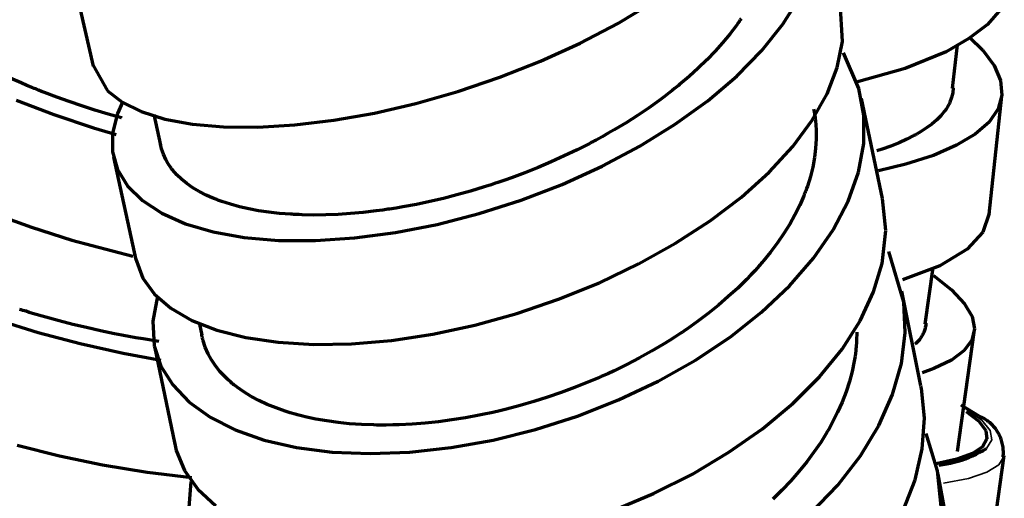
# Model space of a CAD drawing. Header units: millimetres. Extents: x 76 to 932, y 218 to 766.
# Tile 18 of 98: x 100 to 140, y 454 to 474. Entities that reach past the tile are written whole.
import ezdxf

# ---------------------------------------------------------------- set-up
doc = ezdxf.new("R2010")
doc.units = ezdxf.units.MM
doc.layers.add('Livello 1', color=18, linetype='Continuous', true_color=0x000000)

msp = doc.modelspace()

# ---------------------------------------------------------------- linework, layer by layer
at = {"layer": 'Livello 1', "color": 18, "lineweight": 70, "true_color": 0x000000}
for p, q in [((101.661, 476.433), (102.666, 472.038)), ((124.205, 473.795), (125.649, 474.662)), ((130.981, 473.763), (131.656, 474.857)), ((133.422, 473.05), (133.333, 474.662)), ((139.927, 474.377), (139.371, 473.756)), ((122.659, 472.987), (124.205, 473.795)), ((129.135, 473.805), (129.07, 473.714)), ((129.198, 473.893), (129.135, 473.805)), ((129.23, 473.939), (129.198, 473.893)), ((129.261, 473.985), (129.23, 473.939)), ((130.12, 472.687), (130.981, 473.763)), ((139.371, 473.756), (138.616, 473.174)), ((128.797, 473.354), (128.504, 473.001)), ((128.936, 473.534), (128.797, 473.354)), ((129.07, 473.714), (128.936, 473.534)), ((121.033, 472.246), (122.659, 472.987)), ((128.504, 473.001), (128.191, 472.652)), ((133.21, 471.988), (133.422, 473.05)), ((138.616, 473.174), (137.674, 472.634)), ((137.946, 471.138), (138.142, 472.916)), ((138.641, 473.23), (139.19, 472.694)), ((128.191, 472.652), (127.858, 472.302)), ((129.086, 471.632), (130.12, 472.687)), ((134.099, 471.121), (133.468, 472.581)), ((137.674, 472.634), (135.994, 471.946)), ((139.19, 472.694), (139.656, 472.063)), ((119.352, 471.583), (121.033, 472.246)), ((127.858, 472.302), (127.505, 471.96)), ((102.654, 472.091), (103.246, 471.025)), ((127.505, 471.96), (127.132, 471.622)), ((132.796, 470.905), (133.21, 471.988)), ((135.994, 471.946), (133.995, 471.378)), ((139.656, 472.063), (139.917, 471.445)), ((99.711, 471.35), (99.256, 471.547)), ((99.945, 471.248), (99.711, 471.35)), ((117.638, 471.001), (119.352, 471.583)), ((127.132, 471.622), (126.738, 471.283)), ((127.895, 470.62), (129.086, 471.632)), ((139.917, 471.445), (139.969, 470.852)), ((100.184, 471.152), (99.945, 471.248)), ((100.244, 471.128), (100.184, 471.152)), ((100.305, 471.103), (100.244, 471.128)), ((100.365, 471.078), (100.305, 471.103)), ((100.426, 471.054), (100.365, 471.078)), ((100.549, 471.004), (100.426, 471.054)), ((100.672, 470.955), (100.549, 471.004)), ((101.172, 470.768), (100.672, 470.955)), ((103.246, 471.025), (103.848, 470.56)), ((115.915, 470.51), (117.638, 471.001)), ((126.326, 470.955), (126.115, 470.793)), ((126.431, 471.036), (126.326, 470.955)), ((126.534, 471.117), (126.431, 471.036)), ((126.585, 471.159), (126.534, 471.117)), ((126.637, 471.202), (126.585, 471.159)), ((126.687, 471.244), (126.637, 471.202)), ((126.738, 471.283), (126.687, 471.244)), ((132.186, 469.819), (132.796, 470.905)), ((134.303, 470.009), (134.099, 471.121)), ((137.953, 470.944), (137.906, 470.75)), ((137.974, 471.149), (137.953, 470.944)), ((99.497, 470.648), (101.045, 470.052)), ((101.681, 470.584), (101.172, 470.768)), ((102.202, 470.408), (101.681, 470.584)), ((103.874, 470.567), (103.666, 470.098)), ((103.848, 470.56), (104.639, 470.172)), ((114.209, 470.115), (115.915, 470.51)), ((125.9, 470.63), (125.46, 470.32)), ((126.115, 470.793), (125.9, 470.63)), ((126.562, 469.657), (127.895, 470.62)), ((135.071, 466.612), (134.198, 470.718)), ((137.812, 470.51), (137.788, 470.464)), ((137.834, 470.556), (137.812, 470.51)), ((137.906, 470.75), (137.834, 470.556)), ((139.442, 465.967), (139.966, 470.821)), ((139.969, 470.852), (139.81, 470.281)), ((102.732, 470.239), (102.202, 470.408)), ((103.273, 470.073), (102.732, 470.239)), ((103.666, 470.098), (103.46, 469.29)), ((104.639, 470.172), (105.607, 469.868)), ((112.543, 469.819), (114.209, 470.115)), ((125.46, 470.32), (125.006, 470.013)), ((132.24, 470.277), (132.259, 470.175)), ((132.259, 470.175), (132.275, 470.083)), ((132.275, 470.083), (132.289, 469.992)), ((137.612, 470.186), (137.463, 470.006)), ((137.676, 470.277), (137.612, 470.186)), ((137.735, 470.369), (137.676, 470.277)), ((137.762, 470.415), (137.735, 470.369)), ((137.788, 470.464), (137.762, 470.415)), ((139.81, 470.281), (139.442, 469.745)), ((101.045, 470.052), (102.683, 469.508)), ((103.824, 469.914), (103.273, 470.073)), ((103.842, 469.911), (103.824, 469.914)), ((105.159, 470.052), (105.43, 468.799)), ((105.607, 469.868), (106.739, 469.657)), ((110.94, 469.625), (112.543, 469.819)), ((124.538, 469.713), (124.056, 469.424)), ((125.006, 470.013), (124.538, 469.713)), ((131.388, 468.743), (132.186, 469.819)), ((132.289, 469.992), (132.296, 469.946)), ((132.296, 469.946), (132.302, 469.896)), ((132.302, 469.896), (132.308, 469.851)), ((132.308, 469.851), (132.313, 469.805)), ((132.313, 469.805), (132.33, 469.614)), ((134.297, 468.859), (134.303, 470.009)), ((137.291, 469.833), (137.094, 469.664)), ((137.463, 470.006), (137.291, 469.833)), ((139.442, 469.745), (138.872, 469.244)), ((102.683, 469.508), (103.609, 469.233)), ((103.46, 469.29), (103.46, 468.517)), ((106.739, 469.657), (108.018, 469.544)), ((108.018, 469.544), (109.425, 469.533)), ((109.425, 469.533), (110.94, 469.625)), ((123.809, 469.283), (123.56, 469.142)), ((124.056, 469.424), (123.809, 469.283)), ((125.108, 468.757), (126.562, 469.657)), ((132.33, 469.614), (132.342, 469.427)), ((132.342, 469.427), (132.345, 469.05)), ((136.562, 469.304), (136.495, 469.265)), ((136.627, 469.343), (136.562, 469.304)), ((136.753, 469.42), (136.627, 469.343)), ((136.873, 469.501), (136.753, 469.42)), ((137.094, 469.664), (136.873, 469.501)), ((123.05, 468.866), (122.53, 468.605)), ((123.114, 468.902), (123.05, 468.866)), ((123.178, 468.937), (123.114, 468.902)), ((123.242, 468.969), (123.178, 468.937)), ((123.306, 469.004), (123.242, 468.969)), ((123.433, 469.075), (123.306, 469.004)), ((123.56, 469.142), (123.433, 469.075)), ((132.345, 469.05), (132.323, 468.665)), ((135.749, 468.898), (135.414, 468.761)), ((136.063, 469.039), (135.749, 468.898)), ((136.356, 469.187), (136.063, 469.039)), ((136.391, 469.205), (136.356, 469.187)), ((136.426, 469.226), (136.391, 469.205)), ((136.461, 469.244), (136.426, 469.226)), ((136.495, 469.265), (136.461, 469.244)), ((138.872, 469.244), (138.106, 468.789)), ((103.46, 468.517), (103.667, 467.79)), ((105.472, 468.651), (105.43, 468.842)), ((105.547, 468.422), (105.472, 468.651)), ((122.53, 468.605), (122.004, 468.351)), ((123.553, 467.928), (125.108, 468.757)), ((130.412, 467.685), (131.388, 468.743)), ((132.323, 468.665), (132.276, 468.284)), ((134.083, 467.685), (134.297, 468.859)), ((135.059, 468.634), (134.839, 468.559)), ((135.414, 468.761), (135.059, 468.634)), ((138.106, 468.789), (137.155, 468.376)), ((103.498, 468.302), (104.422, 464.09)), ((105.646, 468.203), (105.547, 468.422)), ((105.705, 468.094), (105.646, 468.203)), ((105.771, 467.988), (105.705, 468.094)), ((121.472, 468.111), (120.934, 467.882)), ((122.004, 468.351), (121.472, 468.111)), ((132.276, 468.284), (132.204, 467.896)), ((137.155, 468.376), (136.031, 468.016)), ((103.667, 467.79), (104.077, 467.12)), ((105.805, 467.935), (105.771, 467.988)), ((105.842, 467.886), (105.805, 467.935)), ((105.861, 467.857), (105.842, 467.886)), ((105.881, 467.833), (105.861, 467.857)), ((105.9, 467.808), (105.881, 467.833)), ((105.92, 467.78), (105.9, 467.808)), ((106.094, 467.582), (105.92, 467.78)), ((120.389, 467.663), (119.838, 467.459)), ((120.934, 467.882), (120.389, 467.663)), ((121.919, 467.187), (123.553, 467.928)), ((129.275, 466.661), (130.412, 467.685)), ((132.204, 467.896), (132.107, 467.508)), ((133.664, 466.499), (134.083, 467.685)), ((136.031, 468.016), (134.906, 467.737)), ((106.292, 467.395), (106.094, 467.582)), ((106.511, 467.219), (106.292, 467.395)), ((119.281, 467.261), (119.14, 467.215)), ((119.56, 467.36), (119.281, 467.261)), ((119.838, 467.459), (119.56, 467.36)), ((132.107, 467.508), (131.985, 467.117)), ((104.077, 467.12), (104.683, 466.52)), ((106.754, 467.05), (106.511, 467.219)), ((107.018, 466.891), (106.754, 467.05)), ((107.305, 466.743), (107.018, 466.891)), ((118.157, 466.908), (117.597, 466.753)), ((118.718, 467.078), (118.157, 466.908)), ((118.859, 467.124), (118.718, 467.078)), ((119, 467.17), (118.859, 467.124)), ((119.14, 467.215), (119, 467.17)), ((120.23, 466.538), (121.919, 467.187)), ((131.896, 466.87), (131.877, 466.82)), ((131.915, 466.919), (131.896, 466.87)), ((131.951, 467.018), (131.915, 466.919)), ((131.985, 467.117), (131.951, 467.018)), ((104.683, 466.52), (105.478, 466.002)), ((107.458, 466.676), (107.305, 466.743)), ((107.616, 466.609), (107.458, 466.676)), ((107.656, 466.591), (107.616, 466.609)), ((107.696, 466.573), (107.656, 466.591)), ((107.738, 466.559), (107.696, 466.573)), ((107.779, 466.542), (107.738, 466.559)), ((107.863, 466.513), (107.779, 466.542)), ((107.948, 466.482), (107.863, 466.513)), ((108.299, 466.369), (107.948, 466.482)), ((116.484, 466.478), (115.931, 466.365)), ((117.04, 466.609), (116.484, 466.478)), ((117.597, 466.753), (117.04, 466.609)), ((118.509, 465.988), (120.23, 466.538)), ((127.99, 465.684), (129.275, 466.661)), ((131.755, 466.524), (131.667, 466.33)), ((131.838, 466.721), (131.755, 466.524)), ((131.858, 466.771), (131.838, 466.721)), ((131.877, 466.82), (131.858, 466.771)), ((133.046, 465.317), (133.664, 466.499)), ((135.204, 465.293), (135.073, 466.598)), ((108.667, 466.27), (108.299, 466.369)), ((109.053, 466.182), (108.667, 466.27)), ((109.456, 466.104), (109.053, 466.182)), ((109.877, 466.044), (109.456, 466.104)), ((110.315, 465.995), (109.877, 466.044)), ((114.288, 466.094), (113.754, 466.034)), ((114.422, 466.111), (114.288, 466.094)), ((114.558, 466.132), (114.422, 466.111)), ((114.626, 466.139), (114.558, 466.132)), ((114.694, 466.15), (114.626, 466.139)), ((114.763, 466.161), (114.694, 466.15)), ((114.831, 466.171), (114.763, 466.161)), ((115.105, 466.213), (114.831, 466.171)), ((115.38, 466.259), (115.105, 466.213)), ((115.931, 466.365), (115.38, 466.259)), ((131.667, 466.33), (131.473, 465.938)), ((98.551, 466.002), (100.129, 465.423)), ((105.478, 466.002), (106.45, 465.571)), ((110.541, 465.974), (110.315, 465.995)), ((110.771, 465.959), (110.541, 465.974)), ((110.829, 465.956), (110.771, 465.959)), ((110.888, 465.952), (110.829, 465.956)), ((110.946, 465.949), (110.888, 465.952)), ((111.005, 465.945), (110.946, 465.949)), ((111.123, 465.942), (111.005, 465.945)), ((111.242, 465.935), (111.123, 465.942)), ((111.723, 465.928), (111.242, 465.935)), ((112.215, 465.935), (111.723, 465.928)), ((112.718, 465.952), (112.215, 465.935)), ((113.231, 465.988), (112.718, 465.952)), ((113.754, 466.034), (113.231, 465.988)), ((116.78, 465.543), (118.509, 465.988)), ((126.576, 464.767), (127.99, 465.684)), ((131.473, 465.938), (131.256, 465.55)), ((139.444, 465.991), (139.18, 465.229)), ((100.129, 465.423), (101.791, 464.898)), ((106.45, 465.571), (107.584, 465.236)), ((107.584, 465.236), (108.865, 465.007)), ((115.069, 465.208), (116.78, 465.543)), ((131.256, 465.55), (131.017, 465.166)), ((132.239, 464.157), (133.046, 465.317)), ((135.053, 463.942), (135.204, 465.293)), ((139.18, 465.229), (138.542, 464.531)), ((101.791, 464.898), (104.294, 464.241)), ((108.865, 465.007), (110.274, 464.887)), ((110.274, 464.887), (111.793, 464.88)), ((111.793, 464.88), (113.398, 464.986)), ((113.398, 464.986), (115.069, 465.208)), ((131.017, 465.166), (130.755, 464.785)), ((125.054, 463.917), (126.576, 464.767)), ((130.755, 464.785), (130.471, 464.404)), ((135.937, 462.347), (135.33, 464.428)), ((138.542, 464.531), (137.42, 463.843)), ((104.408, 464.157), (104.702, 463.338)), ((130.164, 464.026), (130.124, 463.98)), ((130.471, 464.404), (130.164, 464.026)), ((131.254, 463.024), (132.239, 464.157)), ((123.445, 463.148), (125.054, 463.917)), ((129.835, 463.652), (129.663, 463.469)), ((129.919, 463.744), (129.835, 463.652)), ((130.002, 463.839), (129.919, 463.744)), ((130.043, 463.885), (130.002, 463.839)), ((130.084, 463.931), (130.043, 463.885)), ((130.124, 463.98), (130.084, 463.931)), ((134.7, 462.767), (135.053, 463.942)), ((137.42, 463.843), (135.893, 463.261)), ((136.816, 461.447), (137.152, 463.776)), ((104.702, 463.338), (105.179, 462.682)), ((129.487, 463.285), (129.122, 462.926)), ((129.663, 463.469), (129.487, 463.285)), ((137.165, 463.441), (137.906, 462.855)), ((121.771, 462.47), (123.445, 463.148)), ((129.122, 462.926), (128.738, 462.576)), ((130.106, 461.941), (131.254, 463.024)), ((137.906, 462.855), (138.439, 462.287)), ((105.306, 462.601), (105.107, 461.564)), ((105.179, 462.682), (105.852, 462.1)), ((120.057, 461.885), (121.771, 462.47)), ((128.738, 462.576), (128.337, 462.231)), ((134.148, 461.589), (134.7, 462.767)), ((136.643, 458.907), (135.862, 462.799)), ((99.706, 462.033), (99.639, 462.054)), ((99.773, 462.012), (99.706, 462.033)), ((99.84, 461.991), (99.773, 462.012)), ((105.852, 462.1), (106.71, 461.603)), ((128.337, 462.231), (127.919, 461.892)), ((135.994, 461.105), (135.937, 462.347)), ((138.439, 462.287), (138.746, 461.758)), ((98.742, 461.624), (100.403, 461.109)), ((99.908, 461.973), (99.84, 461.991)), ((100.043, 461.931), (99.908, 461.973)), ((100.178, 461.888), (100.043, 461.931)), ((100.724, 461.733), (100.178, 461.888)), ((101.275, 461.582), (100.724, 461.733)), ((106.71, 461.603), (107.742, 461.2)), ((118.325, 461.409), (120.057, 461.885)), ((127.919, 461.892), (127.483, 461.564)), ((128.81, 460.918), (130.106, 461.941)), ((138.746, 461.758), (138.846, 461.26)), ((101.833, 461.437), (101.275, 461.582)), ((102.397, 461.303), (101.833, 461.437)), ((102.967, 461.172), (102.397, 461.303)), ((105.107, 461.564), (105.171, 460.562)), ((107.03, 461.447), (107.125, 460.989)), ((107.742, 461.2), (108.933, 460.897)), ((116.601, 461.038), (118.325, 461.409)), ((126.971, 461.2), (126.913, 461.162)), ((127.029, 461.243), (126.971, 461.2)), ((127.483, 461.564), (127.029, 461.243)), ((133.405, 460.424), (134.148, 461.589)), ((136.802, 461.226), (136.789, 461.185)), ((136.814, 461.268), (136.802, 461.226)), ((136.825, 461.311), (136.814, 461.268)), ((136.834, 461.353), (136.825, 461.311)), ((136.842, 461.396), (136.834, 461.353)), ((136.848, 461.439), (136.842, 461.396)), ((136.852, 461.483), (136.848, 461.439)), ((138.846, 461.26), (138.737, 460.791)), ((100.403, 461.109), (102.126, 460.647)), ((103.544, 461.052), (102.967, 461.172)), ((103.689, 461.024), (103.544, 461.052)), ((103.835, 460.996), (103.689, 461.024)), ((103.908, 460.982), (103.835, 460.996)), ((103.981, 460.968), (103.908, 460.982)), ((104.054, 460.954), (103.981, 460.968)), ((104.127, 460.939), (104.054, 460.954)), ((104.418, 460.887), (104.127, 460.939)), ((104.71, 460.837), (104.418, 460.887)), ((105.36, 460.731), (104.71, 460.837)), ((107.145, 460.901), (107.121, 461.01)), ((107.153, 460.865), (107.145, 460.901)), ((107.161, 460.83), (107.153, 460.865)), ((107.17, 460.795), (107.161, 460.83)), ((107.18, 460.763), (107.17, 460.795)), ((108.933, 460.897), (110.265, 460.7)), ((114.91, 460.781), (116.601, 461.038)), ((126.56, 460.929), (126.321, 460.777)), ((126.678, 461.006), (126.56, 460.929)), ((126.796, 461.084), (126.678, 461.006)), ((126.854, 461.123), (126.796, 461.084)), ((126.913, 461.162), (126.854, 461.123)), ((127.385, 459.973), (128.81, 460.918)), ((134.014, 461.123), (134.003, 460.767)), ((135.842, 459.835), (135.994, 461.105)), ((136.58, 460.805), (136.552, 460.771)), ((136.607, 460.839), (136.58, 460.805)), ((136.632, 460.874), (136.607, 460.839)), ((136.656, 460.911), (136.632, 460.874)), ((136.679, 460.948), (136.656, 460.911)), ((136.701, 460.986), (136.679, 460.948)), ((136.721, 461.024), (136.701, 460.986)), ((136.74, 461.064), (136.721, 461.024)), ((136.758, 461.103), (136.74, 461.064)), ((136.774, 461.144), (136.758, 461.103)), ((136.789, 461.185), (136.774, 461.144)), ((138.15, 456.216), (138.836, 461.116)), ((138.737, 460.791), (138.419, 460.361)), ((102.126, 460.647), (103.89, 460.255)), ((105.171, 460.562), (105.448, 459.726)), ((105.177, 460.534), (106.011, 456.519)), ((107.268, 460.495), (107.18, 460.763)), ((107.382, 460.234), (107.268, 460.495)), ((110.265, 460.7), (111.719, 460.611)), ((111.719, 460.611), (113.275, 460.64)), ((113.275, 460.64), (114.91, 460.781)), ((126.08, 460.625), (125.589, 460.336)), ((126.321, 460.777), (126.08, 460.625)), ((132.479, 459.285), (133.405, 460.424)), ((133.972, 460.4), (133.966, 460.347)), ((133.978, 460.453), (133.972, 460.4)), ((133.983, 460.506), (133.978, 460.453)), ((133.988, 460.558), (133.983, 460.506)), ((133.996, 460.661), (133.988, 460.558)), ((134.003, 460.767), (133.996, 460.661)), ((136.43, 460.647), (136.397, 460.618)), ((136.462, 460.676), (136.43, 460.647)), ((136.493, 460.707), (136.462, 460.676)), ((136.523, 460.738), (136.493, 460.707)), ((136.552, 460.771), (136.523, 460.738)), ((103.89, 460.255), (105.441, 459.973)), ((107.52, 459.983), (107.382, 460.234)), ((107.682, 459.74), (107.52, 459.983)), ((125.087, 460.057), (124.574, 459.789)), ((125.589, 460.336), (125.087, 460.057)), ((133.938, 460.135), (133.904, 459.923)), ((133.966, 460.347), (133.938, 460.135)), ((138.419, 460.361), (137.898, 459.969)), ((105.448, 459.726), (105.928, 458.95)), ((107.867, 459.507), (107.682, 459.74)), ((124.574, 459.789), (124.051, 459.535)), ((125.852, 459.109), (127.385, 459.973)), ((133.904, 459.923), (133.817, 459.504)), ((135.484, 458.558), (135.842, 459.835)), ((137.179, 459.62), (136.702, 459.447)), ((137.898, 459.969), (137.179, 459.62)), ((108.077, 459.281), (107.867, 459.507)), ((108.192, 459.172), (108.077, 459.281)), ((108.312, 459.066), (108.192, 459.172)), ((123.246, 459.172), (123.178, 459.144)), ((123.382, 459.232), (123.246, 459.172)), ((123.517, 459.292), (123.382, 459.232)), ((123.785, 459.412), (123.517, 459.292)), ((124.051, 459.535), (123.785, 459.412)), ((131.386, 458.191), (132.479, 459.285)), ((133.817, 459.504), (133.706, 459.087)), ((105.928, 458.95), (106.601, 458.248)), ((108.343, 459.038), (108.312, 459.066)), ((108.374, 459.013), (108.343, 459.038)), ((108.406, 458.985), (108.374, 459.013)), ((108.438, 458.96), (108.406, 458.985)), ((108.504, 458.907), (108.438, 458.96)), ((108.571, 458.858), (108.504, 458.907)), ((108.85, 458.664), (108.571, 458.858)), ((122.423, 458.84), (121.871, 458.636)), ((122.973, 459.059), (122.423, 458.84)), ((123.041, 459.087), (122.973, 459.059)), ((123.11, 459.116), (123.041, 459.087)), ((123.178, 459.144), (123.11, 459.116)), ((124.234, 458.339), (125.852, 459.109)), ((133.706, 459.087), (133.57, 458.668)), ((136.663, 458.805), (136.645, 458.9)), ((136.786, 457.581), (136.663, 458.805)), ((109.151, 458.481), (108.85, 458.664)), ((109.471, 458.308), (109.151, 458.481)), ((121.315, 458.445), (120.758, 458.269)), ((121.871, 458.636), (121.315, 458.445)), ((133.57, 458.668), (133.41, 458.248)), ((134.922, 457.285), (135.484, 458.558)), ((106.601, 458.248), (107.461, 457.63)), ((109.811, 458.149), (109.471, 458.308)), ((110.171, 458.004), (109.811, 458.149)), ((110.552, 457.87), (110.171, 458.004)), ((119.635, 457.958), (119.353, 457.888)), ((120.198, 458.107), (119.635, 457.958)), ((120.758, 458.269), (120.198, 458.107)), ((122.551, 457.673), (124.234, 458.339)), ((130.14, 457.154), (131.386, 458.191)), ((133.41, 458.248), (133.226, 457.831)), ((139.041, 457.666), (138.298, 458.124)), ((107.461, 457.63), (108.493, 457.105)), ((110.75, 457.807), (110.552, 457.87)), ((110.953, 457.75), (110.75, 457.807)), ((111.005, 457.736), (110.953, 457.75)), ((111.057, 457.722), (111.005, 457.736)), ((111.109, 457.708), (111.057, 457.722)), ((111.161, 457.694), (111.109, 457.708)), ((111.266, 457.666), (111.161, 457.694)), ((111.372, 457.641), (111.266, 457.666)), ((111.806, 457.549), (111.372, 457.641)), ((112.254, 457.472), (111.806, 457.549)), ((117.942, 457.602), (117.386, 457.514)), ((118.504, 457.704), (117.942, 457.602)), ((118.645, 457.733), (118.504, 457.704)), ((118.787, 457.761), (118.645, 457.733)), ((118.928, 457.793), (118.787, 457.761)), ((119.07, 457.824), (118.928, 457.793)), ((119.353, 457.888), (119.07, 457.824)), ((120.829, 457.122), (122.551, 457.673)), ((133.226, 457.831), (133.018, 457.415)), ((136.7, 456.329), (136.786, 457.581)), ((138.505, 457.863), (139.018, 457.461)), ((139.092, 457.643), (139.041, 457.666)), ((139.143, 457.619), (139.092, 457.643)), ((139.192, 457.593), (139.143, 457.619)), ((139.241, 457.566), (139.192, 457.593)), ((139.289, 457.536), (139.241, 457.566)), ((112.715, 457.408), (112.254, 457.472)), ((113.19, 457.359), (112.715, 457.408)), ((113.679, 457.323), (113.19, 457.359)), ((114.181, 457.306), (113.679, 457.323)), ((114.31, 457.302), (114.181, 457.306)), ((114.438, 457.302), (114.31, 457.302)), ((114.503, 457.302), (114.438, 457.302)), ((114.568, 457.302), (114.503, 457.302)), ((114.633, 457.302), (114.568, 457.302)), ((114.698, 457.302), (114.633, 457.302)), ((114.96, 457.306), (114.698, 457.302)), ((115.224, 457.313), (114.96, 457.306)), ((115.756, 457.341), (115.224, 457.313)), ((116.293, 457.383), (115.756, 457.341)), ((116.837, 457.44), (116.293, 457.383)), ((117.386, 457.514), (116.837, 457.44)), ((128.758, 456.184), (130.14, 457.154)), ((132.875, 457.154), (132.845, 457.105)), ((132.904, 457.207), (132.875, 457.154)), ((132.962, 457.313), (132.904, 457.207)), ((133.018, 457.415), (132.962, 457.313)), ((134.168, 456.039), (134.922, 457.285)), ((139.018, 457.461), (139.303, 457.08)), ((139.335, 457.505), (139.289, 457.536)), ((139.381, 457.473), (139.335, 457.505)), ((139.425, 457.439), (139.381, 457.473)), ((139.468, 457.403), (139.425, 457.439)), ((139.51, 457.366), (139.468, 457.403)), ((139.551, 457.327), (139.51, 457.366)), ((139.59, 457.287), (139.551, 457.327)), ((139.628, 457.246), (139.59, 457.287)), ((139.664, 457.203), (139.628, 457.246)), ((139.699, 457.159), (139.664, 457.203)), ((139.732, 457.114), (139.699, 457.159)), ((108.493, 457.105), (109.684, 456.688)), ((119.091, 456.688), (120.829, 457.122)), ((132.66, 456.794), (132.529, 456.59)), ((132.784, 456.999), (132.66, 456.794)), ((132.815, 457.052), (132.784, 456.999)), ((132.845, 457.105), (132.815, 457.052)), ((137.324, 455.422), (136.855, 456.96)), ((139.303, 457.08), (139.355, 456.731)), ((139.764, 457.068), (139.732, 457.114)), ((139.794, 457.021), (139.764, 457.068)), ((139.822, 456.972), (139.794, 457.021)), ((139.849, 456.923), (139.822, 456.972)), ((139.874, 456.873), (139.849, 456.923)), ((139.897, 456.822), (139.874, 456.873)), ((139.919, 456.77), (139.897, 456.822)), ((139.938, 456.718), (139.919, 456.77)), ((99.548, 456.473), (101.283, 456.036)), ((105.996, 456.597), (106.075, 456.258)), ((109.684, 456.688), (111.017, 456.382)), ((111.017, 456.382), (112.472, 456.195)), ((115.667, 456.191), (117.362, 456.378)), ((117.362, 456.378), (119.091, 456.688)), ((132.529, 456.59), (132.253, 456.188)), ((139.173, 456.413), (138.761, 456.135)), ((139.355, 456.731), (139.173, 456.413)), ((139.195, 456.263), (139.332, 456.346)), ((139.956, 456.665), (139.938, 456.718)), ((139.972, 456.611), (139.956, 456.665)), ((139.986, 456.557), (139.972, 456.611)), ((139.998, 456.502), (139.986, 456.557)), ((140.008, 456.447), (139.998, 456.502)), ((140.016, 456.392), (140.008, 456.447)), ((140.022, 456.336), (140.016, 456.392)), ((101.283, 456.036), (103.051, 455.665)), ((106.075, 456.258), (106.419, 455.433)), ((112.472, 456.195), (114.029, 456.131)), ((114.029, 456.131), (115.667, 456.191)), ((127.261, 455.291), (128.758, 456.184)), ((132.253, 456.188), (131.956, 455.789)), ((133.232, 454.833), (134.168, 456.039)), ((136.409, 455.059), (136.7, 456.329)), ((138.761, 456.135), (138.123, 455.898)), ((138.472, 455.921), (138.621, 455.98)), ((138.621, 455.98), (138.768, 456.043)), ((138.768, 456.043), (138.913, 456.112)), ((138.822, 447.333), (140.067, 456.057)), ((138.913, 456.112), (139.055, 456.185)), ((139.055, 456.185), (139.195, 456.263)), ((140.019, 456.001), (140.025, 456.056)), ((140.027, 456.28), (140.022, 456.336)), ((140.025, 456.056), (140.028, 456.112)), ((140.029, 456.224), (140.027, 456.28)), ((140.028, 456.112), (140.03, 456.168)), ((140.03, 456.168), (140.029, 456.224)), ((103.051, 455.665), (104.885, 455.362)), ((131.956, 455.789), (131.638, 455.397)), ((138.123, 455.898), (137.27, 455.708)), ((137.385, 455.658), (137.544, 455.68)), ((137.544, 455.68), (137.702, 455.707)), ((137.702, 455.707), (137.859, 455.739)), ((137.859, 455.739), (138.014, 455.777)), ((138.014, 455.777), (138.169, 455.82)), ((138.169, 455.82), (138.321, 455.868)), ((138.321, 455.868), (138.472, 455.921)), ((104.885, 455.362), (106.702, 455.147)), ((106.419, 455.433), (106.964, 454.671)), ((125.669, 454.494), (127.261, 455.291)), ((131.638, 455.397), (131.3, 455.013)), ((137.493, 453.817), (137.324, 455.422)), ((138.035, 451.654), (137.35, 455.284)), ((106.672, 454.985), (106.596, 453.919)), ((131.3, 455.013), (130.941, 454.632)), ((132.126, 453.679), (133.232, 454.833)), ((135.913, 453.792), (136.409, 455.059)), ((106.964, 454.671), (107.703, 453.986)), ((124.004, 453.796), (125.669, 454.494)), ((130.941, 454.632), (130.561, 454.258))]:
    msp.add_line(p, q, dxfattribs=at)
at = {"layer": 'Livello 1', "color": 18, "lineweight": 35, "true_color": 0x000000}
for p, q in [((139.148, 457.5), (138.533, 457.948)), ((139.489, 457.08), (139.148, 457.5)), ((139.551, 456.692), (139.489, 457.08)), ((139.332, 456.346), (139.551, 456.692)), ((140.062, 456.029), (139.847, 455.676)), ((139.847, 455.676), (139.355, 455.369)), ((139.355, 455.369), (138.593, 455.112)), ((138.593, 455.112), (137.576, 454.91))]:
    msp.add_line(p, q, dxfattribs=at)

doc.saveas('drawing.dxf')
